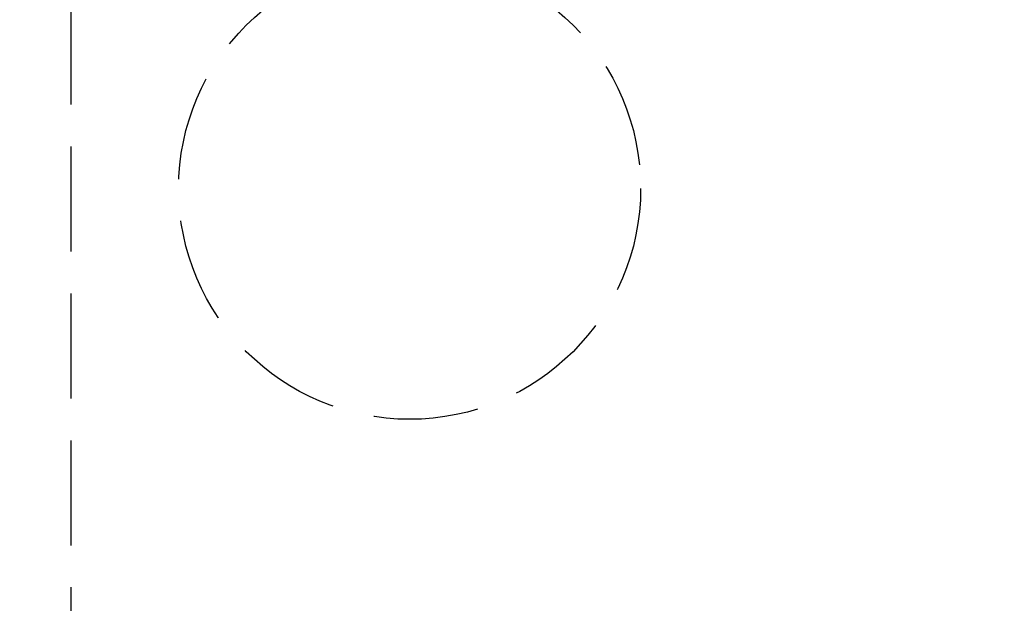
# Model space of a CAD drawing. Header units: millimetres. Extents: x -50096 to 615650, y 194565 to 243945.
# Tile 98 of 130: x 233796 to 233843, y 221740 to 221768. Entities that reach past the tile are written whole.
import ezdxf

# ---------------------------------------------------------------- set-up
doc = ezdxf.new("R2010")
doc.units = ezdxf.units.MM
doc.linetypes.add('ГТО-1 Пунктир', pattern=[7, 5, -2])
doc.layers.add('ГТО-2_Размеры_035', color=2, linetype='Continuous', lineweight=35)
doc.layers.add('ОГОС_Пунктир_025', color=151, linetype='ГТО-1 Пунктир', lineweight=25)
doc.layers.add('ГТО-2_Штриховка_018', color=7, linetype='Continuous', lineweight=18, true_color=0x6b6b6b)

# ---------------------------------------------------------------- blocks, each defined once
blk = doc.blocks.new('ОГСО_Затвор_План')
at = {"layer": 'ОГОС_Пунктир_025'}
blk.add_lwpolyline([(-1013.72, 474.999), (-1140.8, 474.999), (-1142.8, 472.998), (-1142.8, 462.998), (-1170.3, 435.498), (-1170.3, -435.498), (-1142.8, -462.998), (-1142.8, -472.998), (-1140.8, -474.999), (-1013.72, -474.999)], dxfattribs=at)
blk.add_circle((-1154.17, 97.5), 11, dxfattribs=at)
blk.add_circle((-1154.17, 97.5), 11, dxfattribs=at)
blk.add_arc((-1154.17, 97.5), 30, 90, 180, dxfattribs=at)
blk.add_arc((-1154.17, 97.5), 30, 90, 180, dxfattribs=at)
blk = doc.blocks.new('A$C1AA538EC')
at = {"layer": 'ГТО-2_Размеры_035', "rotation": 0.0001303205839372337}
blk.add_blockref('ОГСО_Затвор_План', (0, -11100.085), dxfattribs=at)

msp = doc.modelspace()

# ---------------------------------------------------------------- hatches: boundary and pattern name
at = {"layer": 'ГТО-2_Штриховка_018'}
h = msp.add_hatch(dxfattribs=at)
h.set_pattern_fill('ANSI35', color=256, scale=100)
h.set_pattern_definition([(45, (-115466.6, -494469.8), (-449.0128, 449.0128), []), (45, (-115017.6, -494469.8), (-449.0128, 449.0128), [793.75, -158.75, 0, -158.75])])
h.paths.add_polyline_path([(243988.45, 233562.872), (247488.45, 233562.872), (247488.45, 236562.872), (227633.45, 236562.872), (227633.45, 228037.872), (232688.45, 228037.872), (232688.45, 229062.872), (243988.45, 229062.872)])
edge = h.paths.add_edge_path(flags=16)
edge.add_arc((234968.45, 232762.782), 1700, 0, 360)
edge = h.paths.add_edge_path(flags=16)
edge.add_arc((255968.45, 232762.782), 1700, 0, 360)
h.paths.add_polyline_path([(264438.45, 224462.872), (264438.45, 224822.872), (265938.45, 224822.872), (265938.45, 224462.872), (276518.45, 224462.872), (276518.45, 221662.696), (278018.45, 221662.696), (278018.45, 225962.872), (263788.45, 225962.872), (263788.45, 236562.872), (247488.45, 236562.872), (247488.45, 233562.872), (250988.45, 233562.872), (250988.45, 229062.872), (262288.45, 229062.872), (262288.45, 226212.872), (247488.45, 226212.872), (247488.45, 224462.872), (252623.45, 224462.872), (252623.45, 224822.872), (254123.45, 224822.872), (254123.45, 224462.872), (258378.45, 224462.872), (258378.45, 224822.871), (259878.45, 224822.871), (259878.45, 224462.872)])

# ---------------------------------------------------------------- block references
at = {"layer": 'ГТО-2_Размеры_035'}
msp.add_blockref('A$C1AA538EC', (234968.45, 232762.782), dxfattribs=at)

doc.saveas('drawing.dxf')
